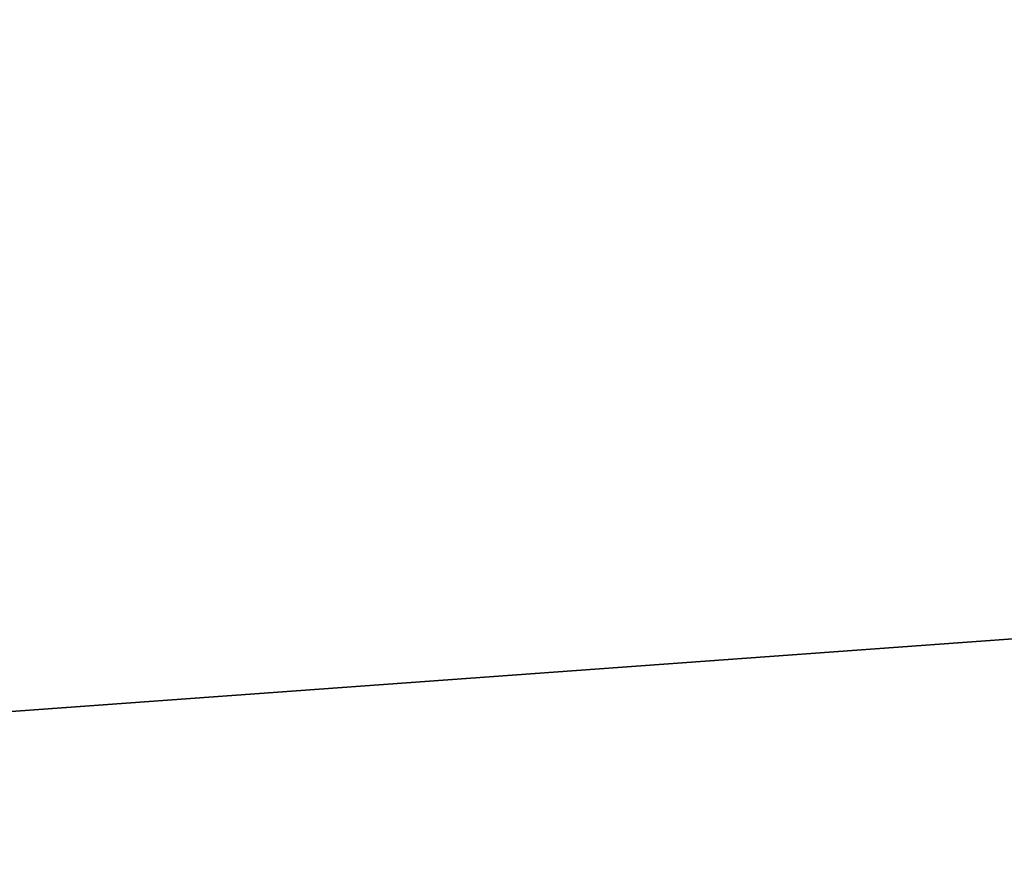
# Model space of a CAD drawing. Header units: metres. Extents: x -102 to 72, y -265 to 72.
# Tile 144 of 256: x -95.516 to -95.312, y -11.975 to -11.802. Entities that reach past the tile are written whole.
import ezdxf

# ---------------------------------------------------------------- set-up
doc = ezdxf.new("R2010")
doc.units = ezdxf.units.M
doc.layers.add('solid_20661094', color=7, linetype='CONTINUOUS')

msp = doc.modelspace()

# ---------------------------------------------------------------- linework, layer by layer
at = {"layer": 'solid_20661094'}
for points in [[(-100.5, -11.447953, 22.614111), (-20.124987, -11.13485, 22.255974), (-19.621223, -12.000316, 23.307024)], [(-100.5, -12.304365, 23.727406), (-100.5, -11.447953, 22.614111), (-19.621223, -12.000316, 23.307024)], [(-88.951828, -11.469533, 41.973545), (-100.5, -11.447953, 41.999092), (-100.5, -12.304365, 40.885796)], [(-88.212921, -11.538087, 41.891617), (-88.951828, -11.469533, 41.973545), (-100.5, -12.304365, 40.885796)], [(-87.484772, -11.559777, 41.865448), (-88.212921, -11.538087, 41.891617), (-100.5, -12.304365, 40.885796)], [(-87.484772, -11.559777, 41.865448), (-100.5, -12.304365, 40.885796), (-19.621254, -12.000265, 41.306244)]]:
    msp.add_3dface(points, dxfattribs=at)

doc.saveas('drawing.dxf')
